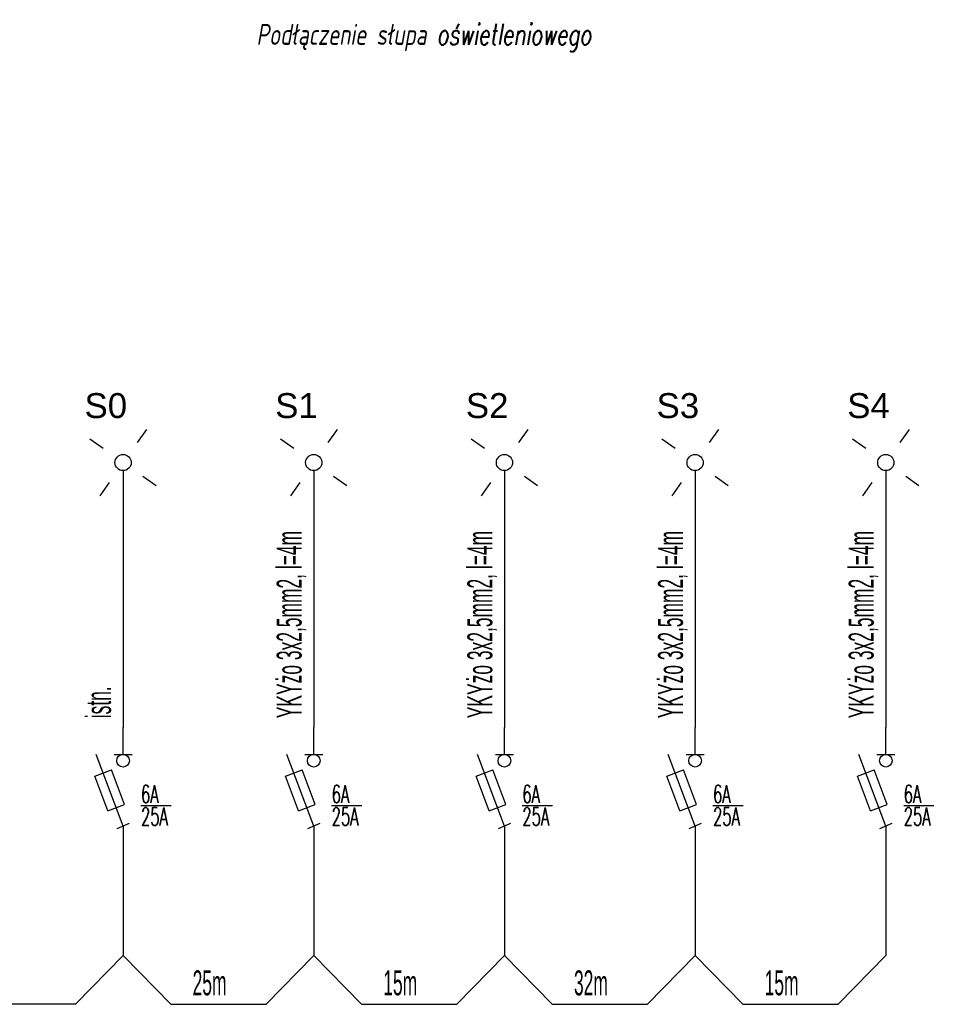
# Model space of a CAD drawing. Header units: millimetres. Extents: x 251 to 519, y 134 to 382.
# Tile 2 of 5: x 385 to 496, y 139 to 257. Entities that reach past the tile are written whole.
import ezdxf
from ezdxf.enums import TextEntityAlignment as Align

# ---------------------------------------------------------------- set-up
doc = ezdxf.new("R2010")
doc.units = ezdxf.units.MM
doc.layers.add('I-ee-aparaty', color=6, linetype='Continuous')
doc.layers.add('I-ee-sieci', color=1, linetype='Continuous')
doc.layers.add('I-ee-tekst', color=1, linetype='Continuous', lineweight=5)
doc.styles.add('ELPRO', font='simplex.shx')
doc.styles.add('KOSEL', font='simplex.shx')
doc.styles.add('TECHNICZNY', font='SIMPLEX.SHX')

# ---------------------------------------------------------------- blocks, each defined once
blk = doc.blocks.new('515a')
at = {"color": 0}
for p, q in [((0, 1.25), (0, 0.75)), ((-1.25, 0), (-0.75, 0)), ((0.75, 0), (1.25, 0)), ((0, -0.75), (0, -1.25))]:
    blk.add_line(p, q, dxfattribs=at)
blk.add_circle((0, 0), 0.25, dxfattribs=at)
blk.add_circle((0, 0), 0.25, dxfattribs=at)
blk = doc.blocks.new('1F')
for p, q in [((115, 162), (115, 165)), ((115, 154), (112, 162)), ((114, 162), (116, 162)), ((111.84, 159.57), (113.71, 160.28)), ((115.16, 156.43), (113.71, 160.28)), ((113.29, 155.72), (111.84, 159.57)), ((113.29, 155.72), (115.16, 156.43)), ((116.99, 156.31), (120.35, 156.31)), ((115.69, 154.3), (114.31, 153.7)), ((115, 154), (115, 151))]:
    blk.add_line(p, q)
blk.add_circle((115, 161.3), 0.7)
at = {"color": 7, "style": 'ELPRO', "width": 0.6}
for tag, p in [('NUMER_APARATU', (117, 161.45)), ('PRAD_ZNAMIONOWY', (117, 156.59)), ('PODSTAWA_BEZPIECZNIKA', (117, 154.09))]:
    blk.add_attdef(tag, p, '', height=2, dxfattribs=at)
blk.add_attdef('ILOSC_BIEGUNOW', text='', height=2, dxfattribs=at).set_placement((113.74, 152.56), align=Align.RIGHT)
blk.add_attdef('NUMER_KATALOGOWY', text='', height=2, rotation=90, dxfattribs=at).set_placement((111.94, 151.91), align=Align.RIGHT)

msp = doc.modelspace()

# ---------------------------------------------------------------- linework, layer by layer
at = {"layer": 'I-ee-sieci'}
for p, q in [((397.41, 202.98), (397.41, 172.09)), ((420.34, 202.98), (420.34, 172.09)), ((443.27, 202.98), (443.27, 172.09)), ((466.2, 202.98), (466.2, 172.09)), ((489.13, 202.98), (489.13, 172.09)), ((397.41, 156.97), (397.41, 144.66)), ((420.34, 156.97), (420.34, 144.66)), ((443.27, 156.97), (443.27, 144.66)), ((466.2, 156.97), (466.2, 144.66)), ((489.13, 156.97), (489.13, 144.66)), ((397.41, 144.66), (391.68, 138.8)), ((397.41, 144.66), (403.15, 138.8)), ((420.34, 144.66), (414.61, 138.8)), ((420.34, 144.66), (426.08, 138.8)), ((443.27, 144.66), (437.54, 138.8)), ((443.27, 144.66), (449.01, 138.8)), ((466.2, 144.66), (460.47, 138.8)), ((466.2, 144.66), (471.94, 138.8)), ((489.13, 144.66), (483.4, 138.8)), ((403.15, 138.8), (414.61, 138.8)), ((426.08, 138.8), (437.54, 138.8)), ((449.01, 138.8), (460.47, 138.8)), ((471.94, 138.8), (483.4, 138.8))]:
    msp.add_line(p, q, dxfattribs=at)
at = {"layer": 'I-ee-sieci', "color": 1}
msp.add_line((391.68, 138.8), (319.01, 138.8), dxfattribs=at)

# ---------------------------------------------------------------- block references
at = {"color": 0, "xscale": 3.9, "yscale": 3.9, "zscale": 3.9, "rotation": 234.8733285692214}
for p in [(397.41, 203.95), (420.34, 203.95), (443.27, 203.95), (466.2, 203.95), (489.13, 203.95)]:
    msp.add_blockref('515a', p, dxfattribs=at)
at = {"layer": 'I-ee-aparaty'}
ref = msp.add_blockref('1F', (273.21, -6.11), dxfattribs=dict(at, xscale=1.08, yscale=1.08, zscale=1.08))
ref.add_attrib('PODSTAWA_BEZPIECZNIKA', '25A', (399.57, 160.31), dxfattribs={"layer": '0', "color": 7, "height": 2.16, "style": 'ELPRO', "width": 0.6})
ref.add_attrib('PRAD_ZNAMIONOWY', '6A', (399.57, 163.01), dxfattribs={"layer": '0', "color": 7, "height": 2.16, "style": 'ELPRO', "width": 0.6})
ref = msp.add_blockref('1F', (296.14, -6.11), dxfattribs=dict(at, xscale=1.08, yscale=1.08, zscale=1.08))
ref.add_attrib('PODSTAWA_BEZPIECZNIKA', '25A', (422.5, 160.31), dxfattribs={"layer": '0', "color": 7, "height": 2.16, "style": 'ELPRO', "width": 0.6})
ref.add_attrib('PRAD_ZNAMIONOWY', '6A', (422.5, 163.01), dxfattribs={"layer": '0', "color": 7, "height": 2.16, "style": 'ELPRO', "width": 0.6})
ref = msp.add_blockref('1F', (319.07, -6.11), dxfattribs=dict(at, xscale=1.08, yscale=1.08, zscale=1.08))
ref.add_attrib('PODSTAWA_BEZPIECZNIKA', '25A', (445.43, 160.31), dxfattribs={"layer": '0', "color": 7, "height": 2.16, "style": 'ELPRO', "width": 0.6})
ref.add_attrib('PRAD_ZNAMIONOWY', '6A', (445.43, 163.01), dxfattribs={"layer": '0', "color": 7, "height": 2.16, "style": 'ELPRO', "width": 0.6})
ref = msp.add_blockref('1F', (342, -6.11), dxfattribs=dict(at, xscale=1.08, yscale=1.08, zscale=1.08))
ref.add_attrib('PODSTAWA_BEZPIECZNIKA', '25A', (468.36, 160.31), dxfattribs={"layer": '0', "color": 7, "height": 2.16, "style": 'ELPRO', "width": 0.6})
ref.add_attrib('PRAD_ZNAMIONOWY', '6A', (468.36, 163.01), dxfattribs={"layer": '0', "color": 7, "height": 2.16, "style": 'ELPRO', "width": 0.6})
ref = msp.add_blockref('1F', (364.93, -6.11), dxfattribs=dict(at, xscale=1.08, yscale=1.08, zscale=1.08))
ref.add_attrib('PODSTAWA_BEZPIECZNIKA', '25A', (491.29, 160.31), dxfattribs={"layer": '0', "color": 7, "height": 2.16, "style": 'ELPRO', "width": 0.6})
ref.add_attrib('PRAD_ZNAMIONOWY', '6A', (491.29, 163.01), dxfattribs={"layer": '0', "color": 7, "height": 2.16, "style": 'ELPRO', "width": 0.6})

# ---------------------------------------------------------------- texts
at = {"layer": 'I-ee-tekst', "color": 7, "style": 'KOSEL', "oblique": 10, "width": 0.7}
msp.add_text('Podłączenie słupa oświetleniowego', height=2.52, dxfattribs=at).set_placement((413.45, 254.18))
at = {"layer": 'I-ee-tekst', "color": 0, "char_height": 3, "attachment_point": 1, "style": 'TECHNICZNY'}
for s, insert, width in [('\\fArial|b0|i0|c238|p0;\\PS0', (392.77, 217.3), 6.3331), ('\\fArial|b0|i0|c238|p0;\\PS1', (415.7, 217.3), 6.3331), ('\\fArial|b0|i0|c238|p0;\\PS2', (438.63, 217.3), 6.3331), ('\\fArial|b0|i0|c238|p0;\\PS3', (461.56, 217.3), 6.3331), ('\\fArial|b0|i0|c238|p0;\\PS4', (484.49, 217.3), 6.3331), ('\\fArial|b0|i0|c238|p0;\\W0.5;25m', (405.77, 142.88), 24.7092), ('\\fArial|b0|i0|c238|p0;\\W0.5;15m', (428.7, 142.88), 24.7092), ('\\fArial|b0|i0|c238|p0;\\W0.5;32m', (451.63, 142.88), 24.7092), ('\\fArial|b0|i0|c238|p0;\\W0.5;15m', (474.56, 142.88), 24.7092)]:
    msp.add_mtext(s, dxfattribs=dict(at, insert=insert, width=width))
at = {"layer": 'I-ee-tekst', "color": 0, "char_height": 3, "width": 22.5128, "attachment_point": 1, "rotation": 90, "style": 'TECHNICZNY'}
for s, insert in [('\\fArial|b0|i0|c238|p0;\\W0.5;YKYżo 3x2,5mm2, l=4m', (415.88, 173.2)), ('\\fArial|b0|i0|c238|p0;\\W0.5;YKYżo 3x2,5mm2, l=4m', (438.81, 173.2)), ('\\fArial|b0|i0|c238|p0;\\W0.5;YKYżo 3x2,5mm2, l=4m', (461.74, 173.2)), ('\\fArial|b0|i0|c238|p0;\\W0.5;YKYżo 3x2,5mm2, l=4m', (484.67, 173.2)), ('\\fArial|b0|i0|c238|p0;\\W0.5;istn.', (392.95, 173.2))]:
    msp.add_mtext(s, dxfattribs=dict(at, insert=insert))

doc.saveas('drawing.dxf')
